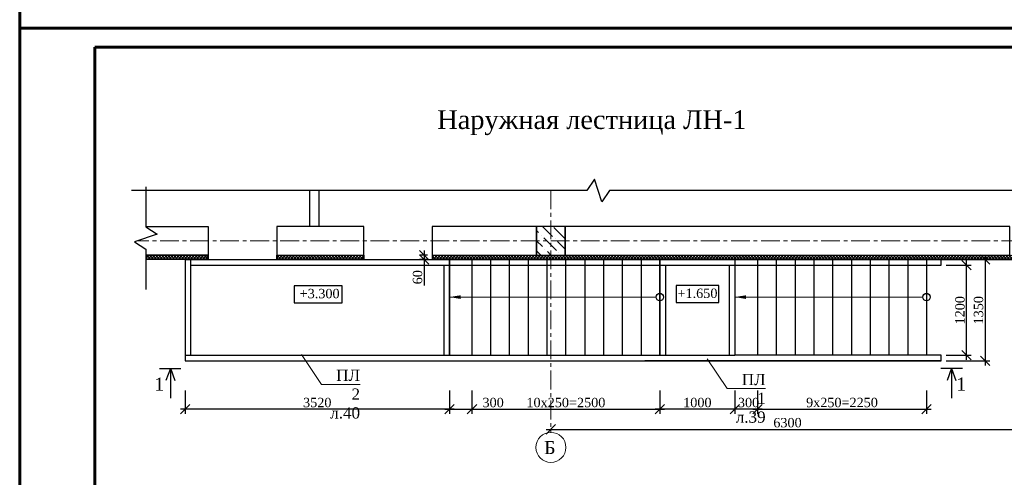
# Model space of a CAD drawing. Header units: millimetres. Extents: x 2063114 to 14983986, y -126020516 to 213791.
# Tile 212 of 256: x 2320392 to 2346606, y -1338965 to -1326772. Entities that reach past the tile are written whole.
import ezdxf

# ---------------------------------------------------------------- set-up
doc = ezdxf.new("R2010")
doc.units = ezdxf.units.MM
doc.linetypes.add('ACAD_ISO04W100', pattern=[30, 24, -3, 0, -3])
doc.linetypes.add('CENTERX2', pattern=[4, 2.5, -0.5, 0.5, -0.5])
doc.layers.get('Defpoints').update_dxf_attribs({"color": 6, "lineweight": 35})
for name, color, linetype, lineweight in [('.', 7, 'Continuous', 15), ('UTEPLITEL100', 24, 'Continuous', 30), ('АСО-оси', 24, 'CENTERX2', 20), ('Фундаменты', 252, 'Continuous', 25)]:
    doc.layers.add(name, color=color, linetype=linetype, lineweight=lineweight)
doc.layers.add('_print', color=6, linetype='Continuous', lineweight=60, plot=False)
doc.layers.add('osi', color=7, linetype='ACAD_ISO04W100', lineweight=13, true_color=0x575757)
doc.layers.add('Stair', color=192, linetype='Continuous')
doc.layers.add('Размеры', color=28, linetype='Continuous')
doc.styles.add('GENERATED_STYLE_5', font='times.ttf')
doc.styles.add('seviyorum', font='times.ttf')
doc.styles.get("Standard").update_dxf_attribs({"font": 'arial.ttf'})
doc.styles.add('TIMES', font='times.ttf')
doc.styles.add('Times New Roman', font='times.ttf')
doc.dimstyles.new('50', dxfattribs={"dimtxt": 250, "dimasz": 250, "dimexe": 125, "dimexo": 125, "dimgap": 50, "dimtad": 1, "dimdec": 0, "dimlfac": 0.5, "dimtxsty": 'GENERATED_STYLE_5', "dimblk": 'OBLIQUE', "dimcen": 250, "dimdle": 125, "dimadec": 0, "dimazin": 0, "dimtfac": 1, "dimtdec": 0, "dimtmove": 0, "dimatfit": 3, "dimldrblk": 'OPEN90', "dimfxl": 1, "dimarcsym": 0})
doc.dimstyles.new('М100', dxfattribs={"dimtxt": 3, "dimasz": 2, "dimexe": 1, "dimexo": 1, "dimtad": 1, "dimdec": 0, "dimzin": 0, "dimdsep": 46, "dimtxsty": 'Standard', "dimblk": 'ARCHTICK', "dimcen": 2, "dimdle": 1, "dimaunit": 1, "dimadec": 4, "dimazin": 2, "dimtfac": 1, "dimtdec": 0, "dimtofl": 0, "dimtmove": 0, "dimatfit": 3, "dimfxl": 1, "dimtolj": 1, "dimtzin": 0, "dimlwd": 9, "dimlwe": 9, "dimarcsym": 0})
pattern_1 = [(135, (2591927.68, -1411843.175), (-40.411153, -40.411153), []), (225, (2591927.68, -1411843.175), (40.411153, -40.411153), [])]

# ---------------------------------------------------------------- blocks, each defined once
blk = doc.blocks.new('_Oblique')
at = {"color": 0, "linetype": 'ByBlock', "lineweight": -2}
blk.add_line((-0.5, -0.5), (0.5, 0.5), dxfattribs=at)
blk = doc.blocks.new('*D719')
at = {"color": 0, "lineweight": -2, "ltscale": 200, "transparency": 16777216}
for p, q in [((2347134, -1337012), (2347134, -1337812)), ((2334409, -1337687), (2347259, -1337687))]:
    blk.add_line(p, q, dxfattribs=at)
at = {"layer": 'Defpoints', "color": 0, "lineweight": 30, "ltscale": 200, "transparency": 16777216}
for p in [(2347134, -1336887), (2334534, -1337687), (2347134, -1337687)]:
    blk.add_point(p, dxfattribs=at)
at = {"color": 0, "lineweight": -2, "ltscale": 200, "transparency": 16777216, "xscale": 250, "yscale": 250, "zscale": 250, "rotation": 180}
blk.add_blockref('_Oblique', (2334534, -1337687), dxfattribs=at)
at = {"color": 0, "lineweight": -2, "ltscale": 200, "transparency": 16777216, "xscale": 250, "yscale": 250, "zscale": 250}
blk.add_blockref('_Oblique', (2347134, -1337687), dxfattribs=at)
at = {"color": 0, "lineweight": 15, "ltscale": 200, "transparency": 16777216, "insert": (2340834, -1337510), "char_height": 250, "attachment_point": 5, "style": 'GENERATED_STYLE_5'}
blk.add_mtext('6300', dxfattribs=at)
blk = doc.blocks.new('_Open90')
at = {"color": 0, "linetype": 'ByBlock', "lineweight": -2}
for p, q in [((0, 0), (-1, 0)), ((-0.5, 0.5), (0, 0)), ((0, 0), (-0.5, -0.5))]:
    blk.add_line(p, q, dxfattribs=at)
blk = doc.blocks.new('_ArchTick')
at = {"color": 0, "linetype": 'ByBlock', "const_width": 0.15}
blk.add_lwpolyline([(-0.5, -0.5), (0.5, 0.5)], dxfattribs=at)
blk = doc.blocks.new('*D724')
at = {"color": 0, "lineweight": -2, "ltscale": 200, "transparency": 16777216}
for p, q in [((2345060, -1333164), (2346222, -1333164)), ((2346097, -1333039), (2346097, -1335989)), ((2345060, -1335864), (2346222, -1335864))]:
    blk.add_line(p, q, dxfattribs=at)
at = {"layer": 'Defpoints', "color": 0, "lineweight": 30, "ltscale": 200, "transparency": 16777216}
for p in [(2344935, -1333164), (2344935, -1335864), (2346097, -1335864)]:
    blk.add_point(p, dxfattribs=at)
at = {"color": 0, "lineweight": -2, "ltscale": 200, "transparency": 16777216, "xscale": 250, "yscale": 250, "zscale": 250}
for p, rotation in [((2346097, -1333164), 90), ((2346097, -1335864), 270)]:
    blk.add_blockref('_Oblique', p, dxfattribs=dict(at, rotation=rotation))
at = {"color": 0, "lineweight": 15, "ltscale": 200, "transparency": 16777216, "insert": (2345920, -1334514), "char_height": 250, "attachment_point": 5, "rotation": 90, "style": 'GENERATED_STYLE_5'}
blk.add_mtext('1350', dxfattribs=at)
blk = doc.blocks.new('*D725')
at = {"color": 0, "lineweight": -2, "ltscale": 200, "transparency": 16777216}
for p, q in [((2324794, -1336656), (2324794, -1337276)), ((2331834, -1336656), (2331834, -1337276)), ((2331959, -1337151), (2324669, -1337151))]:
    blk.add_line(p, q, dxfattribs=at)
at = {"layer": 'Defpoints', "color": 0, "lineweight": 30, "ltscale": 200, "transparency": 16777216}
for p in [(2324794, -1336531), (2331834, -1336531), (2324794, -1337151)]:
    blk.add_point(p, dxfattribs=at)
at = {"color": 0, "lineweight": -2, "ltscale": 200, "transparency": 16777216, "xscale": 250, "yscale": 250, "zscale": 250, "rotation": 180}
blk.add_blockref('_Oblique', (2324794, -1337151), dxfattribs=at)
at = {"color": 0, "lineweight": -2, "ltscale": 200, "transparency": 16777216, "xscale": 250, "yscale": 250, "zscale": 250}
blk.add_blockref('_Oblique', (2331834, -1337151), dxfattribs=at)
at = {"color": 0, "lineweight": 15, "ltscale": 200, "transparency": 16777216, "insert": (2328314, -1336974), "char_height": 250, "attachment_point": 5, "style": 'GENERATED_STYLE_5'}
blk.add_mtext('3520', dxfattribs=at)
blk = doc.blocks.new('*D726')
at = {"color": 0, "lineweight": -2, "ltscale": 200, "transparency": 16777216}
for p, q in [((2331834, -1336656), (2331834, -1337276)), ((2332434, -1336656), (2332434, -1337276)), ((2331709, -1337151), (2332434, -1337151)), ((2332434, -1337151), (2333310, -1337151))]:
    blk.add_line(p, q, dxfattribs=at)
at = {"layer": 'Defpoints', "color": 0, "lineweight": 30, "ltscale": 200, "transparency": 16777216}
for p in [(2331834, -1336531), (2332434, -1336531), (2332434, -1337151)]:
    blk.add_point(p, dxfattribs=at)
at = {"color": 0, "lineweight": -2, "ltscale": 200, "transparency": 16777216, "xscale": 250, "yscale": 250, "zscale": 250, "rotation": 180}
blk.add_blockref('_Oblique', (2331834, -1337151), dxfattribs=at)
at = {"color": 0, "lineweight": -2, "ltscale": 200, "transparency": 16777216, "xscale": 250, "yscale": 250, "zscale": 250}
blk.add_blockref('_Oblique', (2332434, -1337151), dxfattribs=at)
at = {"color": 0, "lineweight": 15, "ltscale": 200, "transparency": 16777216, "insert": (2332997, -1336974), "char_height": 250, "attachment_point": 5, "style": 'GENERATED_STYLE_5'}
blk.add_mtext('300', dxfattribs=at)
blk = doc.blocks.new('*D727')
at = {"color": 0, "lineweight": -2, "ltscale": 200, "transparency": 16777216}
for p, q in [((2332434, -1336656), (2332434, -1337276)), ((2337434, -1336656), (2337434, -1337276)), ((2332309, -1337151), (2337559, -1337151))]:
    blk.add_line(p, q, dxfattribs=at)
at = {"layer": 'Defpoints', "color": 0, "lineweight": 30, "ltscale": 200, "transparency": 16777216}
for p in [(2332434, -1336531), (2337434, -1336531), (2337434, -1337151)]:
    blk.add_point(p, dxfattribs=at)
at = {"color": 0, "lineweight": -2, "ltscale": 200, "transparency": 16777216, "xscale": 250, "yscale": 250, "zscale": 250, "rotation": 180}
blk.add_blockref('_Oblique', (2332434, -1337151), dxfattribs=at)
at = {"color": 0, "lineweight": -2, "ltscale": 200, "transparency": 16777216, "xscale": 250, "yscale": 250, "zscale": 250}
blk.add_blockref('_Oblique', (2337434, -1337151), dxfattribs=at)
at = {"color": 0, "lineweight": 15, "ltscale": 200, "transparency": 16777216, "insert": (2334934, -1336974), "char_height": 250, "attachment_point": 5, "style": 'GENERATED_STYLE_5'}
blk.add_mtext('10х250=2500', dxfattribs=at)
blk = doc.blocks.new('*D728')
at = {"color": 0, "lineweight": -2, "ltscale": 200, "transparency": 16777216}
for p, q in [((2337434, -1336656), (2337434, -1337276)), ((2339434, -1336656), (2339434, -1337276)), ((2339559, -1337151), (2337309, -1337151))]:
    blk.add_line(p, q, dxfattribs=at)
at = {"layer": 'Defpoints', "color": 0, "lineweight": 30, "ltscale": 200, "transparency": 16777216}
for p in [(2337434, -1336531), (2339434, -1336531), (2337434, -1337151)]:
    blk.add_point(p, dxfattribs=at)
at = {"color": 0, "lineweight": -2, "ltscale": 200, "transparency": 16777216, "xscale": 250, "yscale": 250, "zscale": 250, "rotation": 180}
blk.add_blockref('_Oblique', (2337434, -1337151), dxfattribs=at)
at = {"color": 0, "lineweight": -2, "ltscale": 200, "transparency": 16777216, "xscale": 250, "yscale": 250, "zscale": 250}
blk.add_blockref('_Oblique', (2339434, -1337151), dxfattribs=at)
at = {"color": 0, "lineweight": 15, "ltscale": 200, "transparency": 16777216, "insert": (2338434, -1336974), "char_height": 250, "attachment_point": 5, "style": 'GENERATED_STYLE_5'}
blk.add_mtext('1000', dxfattribs=at)
blk = doc.blocks.new('*D729')
at = {"color": 0, "lineweight": -2, "ltscale": 200, "transparency": 16777216}
for p, q in [((2339434, -1336656), (2339434, -1337276)), ((2340034, -1336656), (2340034, -1337276)), ((2340159, -1337151), (2339309, -1337151))]:
    blk.add_line(p, q, dxfattribs=at)
at = {"layer": 'Defpoints', "color": 0, "lineweight": 30, "ltscale": 200, "transparency": 16777216}
for p in [(2339434, -1336531), (2340034, -1336531), (2339434, -1337151)]:
    blk.add_point(p, dxfattribs=at)
at = {"color": 0, "lineweight": -2, "ltscale": 200, "transparency": 16777216, "xscale": 250, "yscale": 250, "zscale": 250, "rotation": 180}
blk.add_blockref('_Oblique', (2339434, -1337151), dxfattribs=at)
at = {"color": 0, "lineweight": -2, "ltscale": 200, "transparency": 16777216, "xscale": 250, "yscale": 250, "zscale": 250}
blk.add_blockref('_Oblique', (2340034, -1337151), dxfattribs=at)
at = {"color": 0, "lineweight": 15, "ltscale": 200, "transparency": 16777216, "insert": (2339797, -1336974), "char_height": 250, "attachment_point": 5, "style": 'GENERATED_STYLE_5'}
blk.add_mtext('300', dxfattribs=at)
blk = doc.blocks.new('*D730')
at = {"color": 0, "lineweight": -2, "ltscale": 200, "transparency": 16777216}
for p, q in [((2340034, -1336656), (2340034, -1337276)), ((2344534, -1336656), (2344534, -1337276)), ((2339909, -1337151), (2344659, -1337151))]:
    blk.add_line(p, q, dxfattribs=at)
at = {"layer": 'Defpoints', "color": 0, "lineweight": 30, "ltscale": 200, "transparency": 16777216}
for p in [(2340034, -1336531), (2344534, -1336531), (2344534, -1337151)]:
    blk.add_point(p, dxfattribs=at)
at = {"color": 0, "lineweight": -2, "ltscale": 200, "transparency": 16777216, "xscale": 250, "yscale": 250, "zscale": 250, "rotation": 180}
blk.add_blockref('_Oblique', (2340034, -1337151), dxfattribs=at)
at = {"color": 0, "lineweight": -2, "ltscale": 200, "transparency": 16777216, "xscale": 250, "yscale": 250, "zscale": 250}
blk.add_blockref('_Oblique', (2344534, -1337151), dxfattribs=at)
at = {"color": 0, "lineweight": 15, "ltscale": 200, "transparency": 16777216, "insert": (2342284, -1336973), "char_height": 250, "attachment_point": 5, "style": 'GENERATED_STYLE_5'}
blk.add_mtext('9х250=2250', dxfattribs=at)
blk = doc.blocks.new('*D759')
at = {"color": 0, "lineweight": -2, "ltscale": 200, "transparency": 16777216}
for p, q in [((2331162, -1332919), (2331162, -1333164)), ((2331249, -1333044), (2331037, -1333044)), ((2331249, -1333164), (2331037, -1333164)), ((2331162, -1333164), (2331162, -1333854))]:
    blk.add_line(p, q, dxfattribs=at)
at = {"layer": 'Defpoints', "color": 0, "lineweight": 30, "ltscale": 200, "transparency": 16777216}
for p in [(2331162, -1333164), (2331374, -1333044), (2331374, -1333164)]:
    blk.add_point(p, dxfattribs=at)
at = {"color": 0, "lineweight": -2, "ltscale": 200, "transparency": 16777216, "xscale": 250, "yscale": 250, "zscale": 250}
for p, rotation in [((2331162, -1333044), 90), ((2331162, -1333164), 270)]:
    blk.add_blockref('_Oblique', p, dxfattribs=dict(at, rotation=rotation))
at = {"color": 0, "lineweight": 15, "ltscale": 200, "transparency": 16777216, "insert": (2330985, -1333634), "char_height": 250, "attachment_point": 5, "rotation": 90, "style": 'GENERATED_STYLE_5'}
blk.add_mtext('60', dxfattribs=at)
blk = doc.blocks.new('*D760')
at = {"color": 0, "lineweight": -2, "ltscale": 200, "transparency": 16777216}
for p, q in [((2345602, -1335839), (2345602, -1333189)), ((2345054, -1333314), (2345727, -1333314)), ((2345054, -1335714), (2345727, -1335714))]:
    blk.add_line(p, q, dxfattribs=at)
at = {"layer": 'Defpoints', "color": 0, "lineweight": 30, "ltscale": 200, "transparency": 16777216}
for p in [(2344929, -1333314), (2345602, -1333314), (2344929, -1335714)]:
    blk.add_point(p, dxfattribs=at)
at = {"color": 0, "lineweight": -2, "ltscale": 200, "transparency": 16777216, "xscale": 250, "yscale": 250, "zscale": 250}
for p, rotation in [((2345602, -1333314), 90), ((2345602, -1335714), 270)]:
    blk.add_blockref('_Oblique', p, dxfattribs=dict(at, rotation=rotation))
at = {"color": 0, "lineweight": 15, "ltscale": 200, "transparency": 16777216, "insert": (2345425, -1334514), "char_height": 250, "attachment_point": 5, "rotation": 90, "style": 'GENERATED_STYLE_5'}
blk.add_mtext('1200', dxfattribs=at)
blk = doc.blocks.new('*U1590')
at = {"color": 0, "ltscale": 25}
blk.add_lwpolyline([(-59400, 42000), (0, 42000), (0, 0), (-59400, 0)], close=True, dxfattribs=at)
at = {"color": 0, "lineweight": 60, "ltscale": 25}
blk.add_lwpolyline([(-57400, 41500), (-500, 41500), (-500, 500), (-57400, 500)], close=True, dxfattribs=at)

msp = doc.modelspace()

# ---------------------------------------------------------------- hatches: boundary and pattern name
at = {"layer": '.', "lineweight": 9}
h = msp.add_hatch(dxfattribs=at)
h.set_pattern_fill('ANSI37', color=183, scale=18, angle=90)
h.set_pattern_definition(pattern_1)
h.paths.add_polyline_path([(2325394.34321, -1333143.56882), (2325394.34321, -1333043.56882), (2323749.15376, -1333043.56882), (2323749.15376, -1333143.56882)])
h = msp.add_hatch(dxfattribs=at)
h.set_pattern_fill('ANSI37', color=183, scale=18, angle=90)
h.set_pattern_definition(pattern_1)
h.paths.add_polyline_path([(2327254.34321, -1333143.56882), (2329534.34321, -1333143.56882), (2329534.34321, -1333043.56882), (2327254.34321, -1333043.56882)])
h = msp.add_hatch(dxfattribs=at)
h.set_pattern_fill('ANSI37', color=183, scale=18, angle=90)
h.set_pattern_definition(pattern_1)
h.paths.add_polyline_path([(2331394.34321, -1333043.56882), (2334914.34321, -1333043.56882), (2346754.34321, -1333043.56882), (2347134.34321, -1333043.56882), (2347134.34321, -1333143.56882), (2331394.34321, -1333143.56882)])
at = {"lineweight": 5}
h = msp.add_hatch(dxfattribs=at)
h.set_pattern_fill('ANSI36', color=251, scale=60, angle=90)
h.set_pattern_definition([(135, (39082426.65, -47592911.56), (-370.435565, 101.02788136), [476.25, -95.25, 0, -95.25])])
h.paths.add_polyline_path([(2334914.34321, -1333043.56882), (2334914.34321, -1332283.56882), (2334154.34321, -1332283.56882), (2334154.34321, -1333043.56882)])

# ---------------------------------------------------------------- linework, layer by layer
at = {"color": 1, "lineweight": 30}
for p, q in [((2324793.69444, -1333163.56882), (2324793.69444, -1335863.56882)), ((2324793.69444, -1333163.56882), (2331834.34321, -1333163.56882)), ((2324943.69444, -1333163.56882), (2324943.69444, -1335713.56882)), ((2331834.34321, -1333163.56882), (2331834.34321, -1335713.56882)), ((2337434.34321, -1333163.56882), (2337434.34321, -1334063.56882)), ((2337434.34321, -1333163.56882), (2339284.34321, -1333163.56882)), ((2339284.34321, -1333163.56882), (2339434.34321, -1333163.56882)), ((2339434.34321, -1333163.56882), (2339434.34321, -1335713.56882)), ((2324943.69444, -1333313.56882), (2331834.34321, -1333313.56882)), ((2331684.34321, -1333313.56882), (2331684.34321, -1335713.56882)), ((2337434.34321, -1333313.56882), (2339434.34321, -1333313.56882)), ((2337584.34321, -1333333.56882), (2337584.34321, -1335713.56882)), ((2339284.34321, -1333333.56882), (2339284.34321, -1335713.56882)), ((2337434.34321, -1334263.56882), (2337434.34321, -1335713.56882)), ((2324793.69444, -1335713.56882), (2331834.34321, -1335713.56882)), ((2337434.34321, -1335713.56882), (2339434.34321, -1335713.56882)), ((2324793.69444, -1335863.56882), (2331834.34321, -1335863.56882)), ((2337434.34321, -1335863.56882), (2339434.34321, -1335863.56882))]:
    msp.add_line(p, q, dxfattribs=at)
at = {"ltscale": 100}
for p, q in [((2331834.34321, -1335713.56882), (2331834.34321, -1333163.56882)), ((2337434.34321, -1335713.56882), (2337434.34321, -1333163.56882)), ((2337434.34321, -1333163.56882), (2337434.34321, -1335713.56882)), ((2339434.34321, -1333163.56882), (2339434.34321, -1335713.56882))]:
    msp.add_line(p, q, dxfattribs=at)
at = {"color": 5, "lineweight": 30}
for p, q in [((2331834.34321, -1333163.56882), (2337434.34321, -1333163.56882)), ((2331834.34321, -1333313.56882), (2337434.34321, -1333313.56882)), ((2339434.34321, -1333313.56882), (2344929.1101, -1333313.56882)), ((2331834.34321, -1335713.56882), (2337434.34321, -1335713.56882)), ((2331834.34321, -1335863.56882), (2337434.34321, -1335863.56882)), ((2339434.34321, -1335863.56882), (2344929.1101, -1335863.56882))]:
    msp.add_line(p, q, dxfattribs=at)
at = {"color": 7, "lineweight": 30}
for p, q in [((2332434.34321, -1335713.56882), (2332434.34321, -1333163.56882)), ((2332934.34321, -1335713.56882), (2332934.34321, -1333163.56882)), ((2333434.34321, -1335713.56882), (2333434.34321, -1333163.56882)), ((2333934.34321, -1335713.56882), (2333934.34321, -1333163.56882)), ((2334434.34321, -1335713.56882), (2334434.34321, -1333163.56882)), ((2334934.34321, -1335713.56882), (2334934.34321, -1333163.56882)), ((2335434.34321, -1333163.56882), (2335434.34321, -1335713.56882)), ((2335934.34321, -1333163.56882), (2335934.34321, -1335713.56882)), ((2336434.34321, -1333163.56882), (2336434.34321, -1335713.56882)), ((2336934.34321, -1333163.56882), (2336934.34321, -1335713.56882)), ((2340034.41978, -1333163.56882), (2340034.41978, -1335713.56882)), ((2340534.41978, -1333163.56882), (2340534.41978, -1335713.56882)), ((2341034.41978, -1333163.56882), (2341034.41978, -1335713.56882)), ((2341534.41978, -1333163.56882), (2341534.41978, -1335713.56882)), ((2342034.41978, -1333163.56882), (2342034.41978, -1335713.56882)), ((2342534.41978, -1333163.56882), (2342534.41978, -1335713.56882)), ((2343034.41978, -1333163.56882), (2343034.41978, -1335713.56882)), ((2343534.41978, -1333163.56882), (2343534.41978, -1335713.56882)), ((2344034.41978, -1333163.56882), (2344034.41978, -1335713.56882)), ((2344534.41978, -1333163.56882), (2344534.41978, -1335713.56882))]:
    msp.add_line(p, q, dxfattribs=at)
at = {"lineweight": 30, "ltscale": 100}
for p, q in [((2324113.7235, -1336063.25255), (2324681.60078, -1336063.25255)), ((2324404.9505, -1336063.25255), (2324286.77659, -1336386.39604)), ((2324403.37088, -1336058.60838), (2324521.39287, -1336386.39604)), ((2324404.9505, -1336063.25255), (2324404.9505, -1336856.29102)), ((2345488.95155, -1336063.25255), (2344915.07426, -1336063.25255)), ((2345199.30416, -1336058.60838), (2345081.28217, -1336386.39604)), ((2345197.72455, -1336063.25255), (2345197.72455, -1336856.29102)), ((2345197.72455, -1336063.25255), (2345315.89845, -1336386.39604))]:
    msp.add_line(p, q, dxfattribs=at)
at = {"color": 0, "ltscale": 100}
for points in [[(2328354.34321, -1331321.71138), (2328354.34321, -1332283.56882), (2328114.34321, -1332283.56882), (2328114.34321, -1331321.71138)], [(2331374.34321, -1333043.56882), (2331374.34321, -1333163.56882), (2347634.34321, -1333163.56882), (2347634.34321, -1331321.71138)], [(2323749.15376, -1332283.56882), (2325414.34321, -1332283.56882), (2325414.34321, -1333043.56882), (2323749.15376, -1333043.56882)], [(2325414.34321, -1333043.56882), (2325414.34321, -1333163.56882), (2323749.15376, -1333163.56882)], [(2323749.15376, -1333143.56882), (2325394.34321, -1333143.56882), (2325394.34321, -1333043.56882)], [(2329554.34321, -1333043.56882), (2329554.34321, -1333163.56882), (2327234.34321, -1333163.56882), (2327234.34321, -1333043.56882)]]:
    msp.add_lwpolyline(points, dxfattribs=at)
for points in [[(2329554.34321, -1333043.56882), (2329554.34321, -1332283.56882), (2327234.34321, -1332283.56882), (2327234.34321, -1333043.56882)], [(2334154.34321, -1333043.56882), (2334154.34321, -1332283.56882), (2331374.34321, -1332283.56882), (2331374.34321, -1333043.56882)], [(2334914.34321, -1333043.56882), (2334914.34321, -1332283.56882), (2334154.34321, -1332283.56882), (2334154.34321, -1333043.56882)], [(2346754.34321, -1333043.56882), (2346754.34321, -1332283.56882), (2334914.34321, -1332283.56882), (2334914.34321, -1333043.56882)]]:
    msp.add_lwpolyline(points, close=True, dxfattribs=at)
at = {"ltscale": 100}
for points in [[(2324793.69444, -1333163.56882), (2324793.69444, -1335713.56882), (2337234.34321, -1335713.56882)], [(2344929.1101, -1335863.56882), (2337034.34321, -1335863.56882), (2337034.34321, -1335863.56882)]]:
    msp.add_lwpolyline(points, dxfattribs=at)
at = {"color": 5, "lineweight": 30}
for points in [[(2344929.1101, -1333313.56882), (2344929.1101, -1333163.56882), (2339434.34321, -1333163.56882)], [(2344929.1101, -1335863.56882), (2344929.1101, -1335713.56882), (2339434.34321, -1335713.56882)]]:
    msp.add_lwpolyline(points, dxfattribs=at)
at = {"ltscale": 100}
for centre in [(2337434.34321, -1334163.56882), (2344534.41978, -1334163.56882)]:
    msp.add_circle(centre, 100, dxfattribs=at)
at = {"layer": '_print', "ltscale": 100}
for points in [[(2379792.08613, -1327001.43901), (2320392.08613, -1327001.43901), (2320392.08613, -1285001.43901), (2379792.08613, -1285001.43901)], [(2379792.08613, -1369001.43901), (2320392.08613, -1369001.43901), (2320392.08613, -1327001.43901), (2379792.08613, -1327001.43901)]]:
    msp.add_lwpolyline(points, close=True, dxfattribs=at)
at = {"layer": 'osi', "color": 0, "linetype": 'ByBlock', "ltscale": 5}
msp.add_circle((2334534.34321, -1338167.54283), 400, dxfattribs=at)
at = {"layer": 'Stair', "color": 251}
for points in [[(2328977.61211, -1333865.25027), (2327700.76368, -1333865.25027), (2327700.76368, -1334315.2866), (2328977.61211, -1334315.2866)], [(2339003.0202, -1333857.37454), (2337872.53399, -1333857.37454), (2337872.53399, -1334307.41087), (2339003.0202, -1334307.41087)]]:
    msp.add_lwpolyline(points, close=True, dxfattribs=at)
at = {"layer": 'UTEPLITEL100', "color": 0, "lineweight": 0, "ltscale": 100}
for points in [[(2347614.34321, -1331321.71138), (2347614.34321, -1333143.56882), (2331394.34321, -1333143.56882), (2331394.34321, -1333043.56882)], [(2329534.34321, -1333043.56882), (2329534.34321, -1333143.56882), (2327254.34321, -1333143.56882), (2327254.34321, -1333043.56882)]]:
    msp.add_lwpolyline(points, dxfattribs=at)
at = {"layer": 'АСО-оси', "lineweight": 15, "ltscale": 200}
for p, q in [((2334534.34321, -1331321.71138), (2334534.34321, -1337767.54283)), ((2348630.18762, -1332663.56882), (2323530.15228, -1332663.56882))]:
    msp.add_line(p, q, dxfattribs=at)
at = {"layer": 'Размеры'}
for points in [[(2348503.35134, -1331321.71138), (2336093.60077, -1331321.71138), (2335893.60077, -1331621.71138), (2335693.60077, -1331021.71138), (2335493.60077, -1331321.71138), (2323372.96904, -1331321.71138)], [(2323749.15376, -1331221.71138), (2323749.15376, -1332290.56832), (2324049.15376, -1332490.56832), (2323449.15376, -1332690.56832), (2323749.15376, -1332890.56832), (2323749.15376, -1333959.42526)]]:
    msp.add_lwpolyline(points, dxfattribs=at)
at = {"layer": 'Фундаменты', "color": 7, "linetype": 'Continuous', "lineweight": 20}
for points in [[(2327894.87291, -1335689.51125), (2328428.29394, -1336490.13299), (2329453.46903, -1336490.13299)], [(2338691.91808, -1335804.63904), (2339225.33911, -1336596.8081), (2340250.51419, -1336596.8081)]]:
    msp.add_lwpolyline(points, dxfattribs=at)

# ---------------------------------------------------------------- block references
for p in [(2379792.08613, -1327001.43901), (2379792.08613, -1369001.43901)]:
    msp.add_blockref('*U1590', p)

# ---------------------------------------------------------------- texts
at = {"color": 0, "linetype": 'Continuous', "ltscale": 100, "style": 'TIMES'}
for p in [(2323977.83805, -1336657.82006), (2345325.25655, -1336657.82006)]:
    msp.add_text('1', height=350, dxfattribs=at).set_placement(p)
at = {"color": 0, "insert": (2335625.94795, -1329517.924), "char_height": 500, "width": 11656.9949938, "attachment_point": 5, "style": 'TIMES'}
msp.add_mtext('Наружная лестница ЛН-1', dxfattribs=at)
at = {"color": 0, "lineweight": 25, "char_height": 250, "width": 934.2037298, "attachment_point": 5, "style": 'Times New Roman'}
for s, insert in [('+3.300', (2328378.01631, -1334072.18566)), ('+1.650', (2338437.25035, -1334064.30994))]:
    msp.add_mtext(s, dxfattribs=dict(at, insert=insert))
at = {"color": 0, "lineweight": 30, "char_height": 300, "width": 937.1744773, "attachment_point": 3, "style": 'TIMES'}
for s, insert in [('ПЛ 2 л.40', (2329453.46903, -1336098.65693)), ('ПЛ 1 л.39', (2340250.51419, -1336209.89294))]:
    msp.add_mtext(s, dxfattribs=dict(at, insert=insert))
at = {"layer": 'osi', "color": 0, "linetype": 'ByBlock', "ltscale": 5, "style": 'seviyorum'}
msp.add_text('Б', height=350, rotation=0.38648597, dxfattribs=at).set_placement((2334354.9664, -1338348.48224))

# ---------------------------------------------------------------- dimensions: what is measured, and where the dimension line sits
at = {"color": 1, "lineweight": 15, "ltscale": 200}
for base, p1, p2, angle, picture, middle in [((2331162.41004, -1333163.56882), (2331374.34321, -1333043.56882), (2331374.34321, -1333163.56882), 90, '*D759', (2330985.2471, -1333633.6301)), ((2345602.18088, -1333313.56882), (2344929.1101, -1335713.56882), (2344929.1101, -1333313.56882), 90, '*D760', (2345425.01794, -1334513.56882)), ((2346097.17375, -1335863.56882), (2344934.65172, -1333163.56882), (2344934.65172, -1335863.56882), 90, '*D724', (2345920.0108, -1334513.56882)), ((2324793.69444, -1337150.68127), (2331834.34321, -1336530.98516), (2324793.69444, -1336530.98516), 180, '*D725', (2328314.01882, -1336973.51833)), ((2332434.34321, -1337150.68127), (2331834.34321, -1336530.98516), (2332434.34321, -1336530.98516), 180, '*D726', (2332997.14061, -1336973.51833)), ((2337434.34321, -1337150.68127), (2339434.34321, -1336530.98516), (2337434.34321, -1336530.98516), 180, '*D728', (2338434.34321, -1336973.51833))]:
    dim = msp.add_linear_dim(base=base, p1=p1, p2=p2, angle=angle, dimstyle='50', dxfattribs=at)
    dim.commit()
    dim.dimension.update_dxf_attribs({"geometry": picture, "text_midpoint": middle})
for base, p1, p2, text, picture, middle in [((2337434.34321, -1337150.68127), (2332434.34321, -1336530.98516), (2337434.34321, -1336530.98516), '10х250=<>', '*D727', (2334934.34321, -1336973.51833)), ((2344534.41978, -1337150.68127), (2340034.41978, -1336530.98516), (2344534.41978, -1336530.98516), '9х250=<>', '*D730', (2342284.41978, -1336973.15784))]:
    dim = msp.add_linear_dim(base=base, p1=p1, p2=p2, angle=180, text=text, dimstyle='50', dxfattribs=at)
    dim.commit()
    dim.dimension.update_dxf_attribs({"geometry": picture, "text_midpoint": middle})
dim = msp.add_linear_dim(base=(2339434.34321, -1337150.68127), p1=(2340034.41978, -1336530.98516), p2=(2339434.34321, -1336530.98516), angle=180, dimstyle='50', dxfattribs=at)
dim.commit()
dim.dimension.update_dxf_attribs({"geometry": '*D729', "text_midpoint": (2339796.88149, -1337150.68127), "dimtype": 160})
dim = msp.add_linear_dim(base=(2347134.34321, -1337687.16556), p1=(2334534.34321, -1337687.16556), p2=(2347134.34321, -1336887.16556), dimstyle='50', dxfattribs=at)
dim.commit()
dim.dimension.update_dxf_attribs({"geometry": '*D719', "text_midpoint": (2340834.34321, -1337510.00262)})

# ---------------------------------------------------------------- leaders
at = {"ltscale": 100}
for points in [[(2331834.34321, -1334163.56882), (2337334.34321, -1334163.56882)], [(2339432.04069, -1334163.56882), (2344434.41978, -1334163.56882)]]:
    msp.add_leader(points, dimstyle='М100', override={"dimasz": 300, "dimtad": 0}, dxfattribs=at)

doc.saveas('drawing.dxf')
